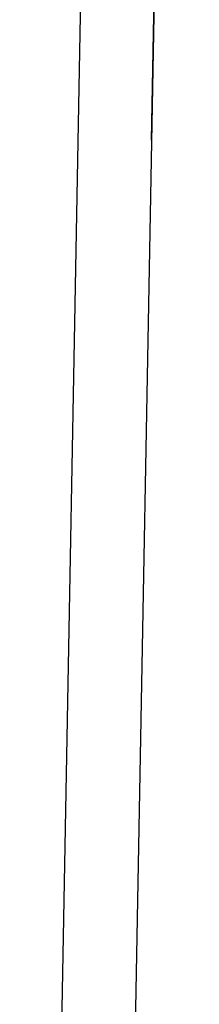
# Model space of a CAD drawing. Extents: x 100296 to 107772, y 404875 to 408930.
# Tile 25 of 98: x 101102.27 to 101105.03, y 407453.75 to 407468.83. Entities that reach past the tile are written whole.
import ezdxf
from ezdxf.enums import TextEntityAlignment as Align

# ---------------------------------------------------------------- set-up
doc = ezdxf.new("R2010")
doc.units = 0
doc.layers.add('c3d-alignment_labeling', color=7, linetype='Continuous')
doc.layers.add('TDXB-AL-_block', color=7, linetype='Continuous')
doc.styles.add('ENV-P', font='ISOCP.SHX')

# ---------------------------------------------------------------- blocks, each defined once
blk = doc.blocks.new('s0t02001')
blk.add_line((-10, 0), (10, 0))
at = {"color": 4, "linetype": 'Continuous', "style": 'ENV-P', "width": 0.87}
blk.add_attdef('NR', text='', height=5, dxfattribs=at).set_placement((10.29354694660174, 7.238785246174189), align=Align.CENTER)
blk = doc.blocks.new('s0t02002')
blk.add_line((10, 0), (-10, 0))
at = {"color": 4, "linetype": 'Continuous', "style": 'ENV-P', "width": 0.87}
blk.add_attdef('NR', text='', height=5, dxfattribs=at).set_placement((-10.29354694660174, 7.238785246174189), align=Align.CENTER)

msp = doc.modelspace()

# ---------------------------------------------------------------- linework, layer by layer
at = {"layer": 'c3d-alignment_labeling'}
msp.add_line((101102.2730016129, 407418.0489460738), (101103.4656099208, 407483.0380042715), dxfattribs=at)

# ---------------------------------------------------------------- block references
at = {"layer": 'TDXB-AL-_block', "color": 0, "xscale": 2, "yscale": 2, "zscale": 2, "rotation": 268.948688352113}
for name, p in [('s0t02002', (101104.6652539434, 407486.9810369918)), ('s0t02001', (101104.298297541, 407466.9844037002))]:
    msp.add_blockref(name, p, dxfattribs=at)

doc.saveas('drawing.dxf')
